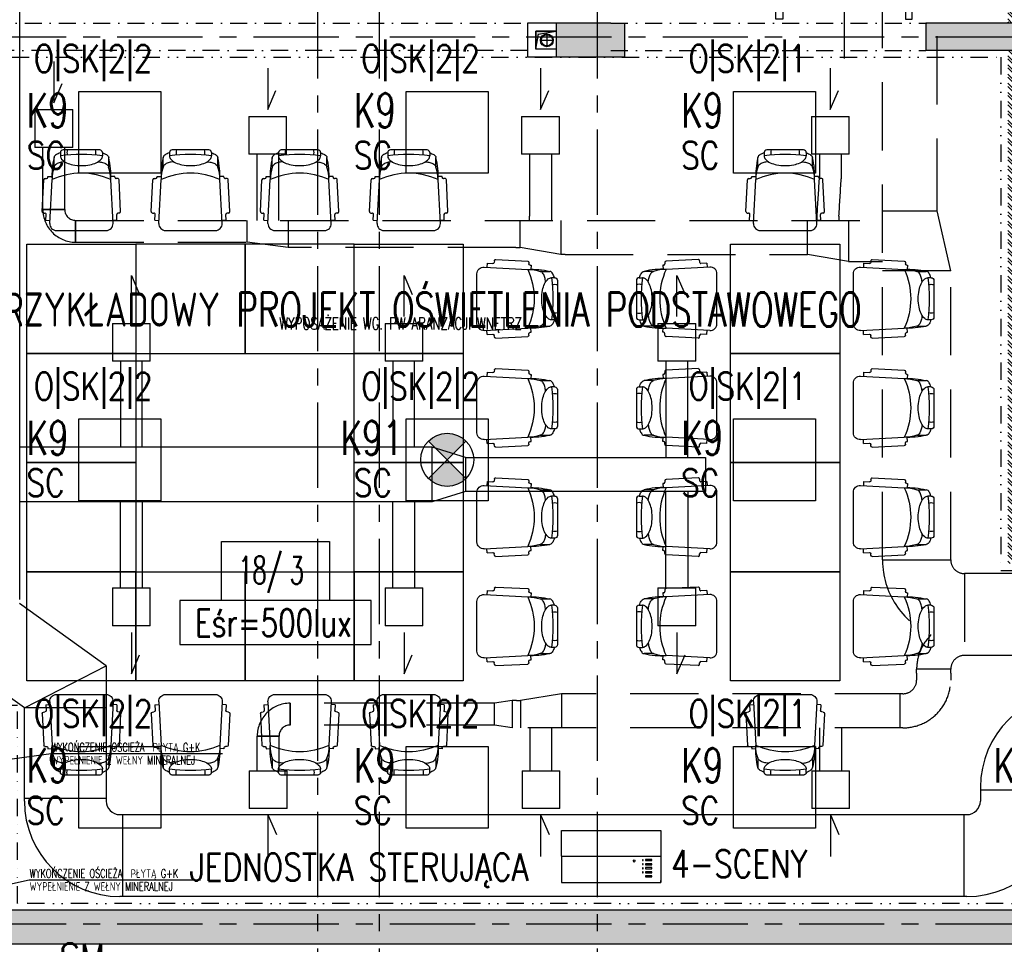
# Model space of a CAD drawing. Extents: x 41755 to 123924, y -112333 to 86187.
# Tile 108 of 256: x 100537 to 101259, y -54618 to -53941. Entities that reach past the tile are written whole.
import ezdxf
from ezdxf.enums import TextEntityAlignment as Align

# ---------------------------------------------------------------- set-up
doc = ezdxf.new("R2010")
doc.units = 0
doc.header["$LTSCALE"] = 50
for name, pattern in [('CENTER', [2, 1.25, -0.25, 0.25, -0.25]), ('DASHDOT', [1, 0.5, -0.25, 0, -0.25]), ('DASHED', [0.75, 0.5, -0.25]), ('DASHED2', [0.375, 0.25, -0.125]), ('DIVIDE', [31.75, 12.7, -6.35, 0, -6.35, 0, -6.35])]:
    doc.linetypes.add(name, pattern=pattern)
doc.layers.get('0').update_dxf_attribs({"color": 101, "linetype": 'CONTINUOUS'})
for name, color, linetype in [('Drz---drzwi', 5, 'CONTINUOUS'), ('E-90', 6, 'CONTINUOUS'), ('E35', 6, 'CONTINUOUS'), ('Ins-kan', 54, 'CONTINUOUS'), ('Ins-went', 141, 'CONTINUOUS'), ('Opis-pom', 6, 'CONTINUOUS'), ('Opis_pom_ramka', 6, 'CONTINUOUS'), ('Os-osie glowne', 1, 'CENTER'), ('Sc-beton', 7, 'CONTINUOUS'), ('Sc-beton-hatch', 86, 'CONTINUOUS'), ('Sc-cegla pustak-hatch', 8, 'CONTINUOUS'), ('Sc-nadproza kon', 5, 'DASHED2'), ('Sc-silikat', 61, 'CONTINUOUS'), ('Sch-opis', 51, 'CONTINUOUS'), ('Suf-widok', 8, 'CONTINUOUS'), ('W-otwor-strop', 1, 'CONTINUOUS'), ('Wyp-meble', 155, 'CONTINUOUS')]:
    doc.layers.add(name, color=color, linetype=linetype)
doc.styles.add('KA wymiar', font='romans.shx', dxfattribs={"width": 0.6})
doc.styles.add('ROMANS', font='romans', dxfattribs={"width": 0.85})

# ---------------------------------------------------------------- blocks, each defined once
blk = doc.blocks.new('_0630_DRZWI_90')
at = {"ltscale": 7}
for p, q in [((5, 8), (5, 98)), ((6.8, 8), (6.8, 97.98))]:
    blk.add_line(p, q, dxfattribs=at)
at = {"ltscale": 25}
for p, q in [((50, 19.7), (50, -28.9)), ((5, 8), (0, 8)), ((0, 8), (5, 8)), ((0, 0), (0, 8)), ((95, 8), (5, 8)), ((5, 8), (5, 0)), ((95, 8), (95, 0)), ((100, 8), (95, 8)), ((100, 0), (100, 8)), ((5, 0), (0, 0)), ((5, 0), (0, 0)), ((95, 0), (100, 0)), ((95, 0), (100, 0))]:
    blk.add_line(p, q, dxfattribs=at)
at = {"ltscale": 7}
blk.add_arc((5, 8), 90, 0, 90, dxfattribs=at)
blk = doc.blocks.new('_opis_pom_metka')
at = {"layer": 'Opis_pom_ramka'}
blk.add_lwpolyline([(-33.13, 0), (32.87, 0), (32.87, -36), (-33.13, -36)], close=True, dxfattribs=at)
at = {"style": 'KA wymiar', "width": 0.6}
blk.add_attdef('KO/', text='', height=16.8, dxfattribs=at).set_placement((3.45, -25.87), align=Align.RIGHT)
blk.add_attdef('NR', (3.8, -26.16), '', height=16.8, dxfattribs=at)
blk = doc.blocks.new('_fkjshkjhkjh')
at = {"layer": 'Ins-went', "ltscale": 2}
for p, q in [((746.53, 1612.64), (746.53, 2063.73)), ((814.55, 1814.92), (842.25, 1814.92)), ((814.55, 1814.92), (814.55, 1787.22)), ((842.25, 1787.22), (842.25, 1814.92)), ((1014.55, 1814.92), (1042.25, 1814.92)), ((1014.55, 1814.92), (1014.55, 1787.22)), ((1042.25, 1787.22), (1042.25, 1814.92)), ((1214.55, 1814.92), (1242.25, 1814.92)), ((1214.55, 1814.92), (1214.55, 1787.22)), ((1242.25, 1787.22), (1242.25, 1814.92)), ((842.25, 1787.22), (814.55, 1787.22)), ((820.43, 1787.22), (820.43, 1724.14)), ((836.43, 1724.14), (836.43, 1787.22)), ((1042.25, 1787.22), (1014.55, 1787.22)), ((1020.03, 1787.22), (1020.03, 1724.14)), ((1036.03, 1724.14), (1036.03, 1787.22)), ((1242.25, 1787.22), (1214.55, 1787.22)), ((1220.4, 1787.22), (1220.4, 1716.68)), ((1236.4, 1716.68), (1236.4, 1787.22)), ((1049, 1684.18), (1049, 1724.18)), ((1073.3, 1716.68), (1049, 1724.18)), ((1073.3, 1716.68), (1073.3, 1691.68)), ((1249.4, 1716.68), (1249.4, 1691.68)), ((1073.3, 1691.68), (1049, 1684.18)), ((1220.4, 1621.14), (1220.4, 1691.68)), ((1236.4, 1691.68), (1236.4, 1621.14)), ((820.43, 1621.14), (820.43, 1684.14)), ((836.43, 1684.14), (836.43, 1621.14)), ((1020.03, 1621.14), (1020.03, 1684.14)), ((1036.03, 1684.14), (1036.03, 1621.14)), ((814.55, 1621.14), (814.55, 1593.44)), ((814.55, 1621.14), (842.25, 1621.14)), ((842.25, 1593.44), (842.25, 1621.14)), ((1014.55, 1621.14), (1014.55, 1593.44)), ((1014.55, 1621.14), (1042.25, 1621.14)), ((1042.25, 1593.44), (1042.25, 1621.14)), ((1214.55, 1621.14), (1214.55, 1593.44)), ((1214.55, 1621.14), (1242.25, 1621.14)), ((1242.25, 1593.44), (1242.25, 1621.14)), ((810, 1563.97), (746.5, 1609.6)), ((842.25, 1593.44), (814.55, 1593.44)), ((1042.25, 1593.44), (1014.55, 1593.44)), ((1242.25, 1593.44), (1214.55, 1593.44)), ((750, 1533.2), (686.5, 1578.83)), ((750, 1533.2), (810, 1563.97)), ((810, 1533.2), (750, 1533.2)), ((1450.97, 1475, -3580), (1450.97, 1470, -3580)), ((1510.97, 1473, -3580), (1450.97, 1473, -3580)), ((749.97, 1467), (809.97, 1467)), ((1450.97, 1470), (1450.97, 1465)), ((821.97, 1455), (821.97, 1395)), ((1438.97, 1395), (1438.97, 1455))]:
    blk.add_line(p, q, dxfattribs=at)
for points in [[(828.4, 1819.92), (828.4, 1850.16), (834.42, 1836.15)], [(1028.4, 1819.92), (1028.4, 1850.16), (1034.42, 1836.15)], [(1228.4, 1819.92), (1228.4, 1850.16), (1234.42, 1836.15)], [(1049, 1724.18), (746.53, 1724.18)], [(1073.3, 1716.68), (1249.4, 1716.68)], [(1249.4, 1691.68), (1073.3, 1691.68)], [(1049, 1684.18), (746.53, 1684.18)], [(828.4, 1588.44), (828.4, 1558.2), (834.42, 1572.22)], [(1028.4, 1588.44), (1028.4, 1558.2), (1034.42, 1572.22)], [(1228.4, 1588.44), (1228.4, 1558.2), (1234.42, 1572.22)], [(810, 1563.97), (809.97, 1465)], [(749.97, 1465), (750, 1533.2)], [(819.97, 1455), (1440.97, 1455)], [(1440.97, 1395), (819.97, 1395)]]:
    blk.add_lwpolyline(points, dxfattribs=at)
for centre, radius, start, end in [((1520.97, 1475, -3580), 70, 90, 180), ((819.97, 1465), 70, 180, 270), ((819.97, 1465), 10, 180, 270), ((1440.97, 1465), 10, 270, 0), ((1440.97, 1465), 70, 270, 0)]:
    blk.add_arc(centre, radius, start, end, dxfattribs=at)
blk = doc.blocks.new('sof11_r')
for p, q in [((20.87, 36.93), (20.93, 35.93)), ((45.17, 39.11), (21.82, 37.98)), ((46.23, 38.16), (46.28, 37.16)), ((51.6, 36.44), (47.33, 36.22)), ((51.6, 36.44), (51.76, 33.45)), ((12.61, 30.34), (5.61, 30.34)), ((19.98, 34.88), (19.38, 34.85)), ((19.38, 34.85), (19.53, 31.85)), ((53.8, 33.56), (21.8, 31.85)), ((0, 23.76), (0, -3.09)), ((2, 25.76), (4.37, 25.76)), ((59.07, -7.89), (59.07, 28.56)), ((2, -5.09), (4.37, -5.09)), ((12.61, -9.66), (5.61, -9.66)), ((19.38, -14.18), (19.53, -11.18)), ((19.98, -14.21), (19.38, -14.18)), ((53.8, -12.88), (21.8, -11.18)), ((51.6, -15.77), (51.76, -12.78)), ((20.87, -16.26), (20.93, -15.26)), ((45.17, -18.43), (21.82, -17.31)), ((46.23, -17.49), (46.28, -16.49)), ((51.6, -15.77), (47.33, -15.54))]:
    blk.add_line(p, q)
for points in [[(2.23, 25.76, -0.030204), (2.78, 27.41, -0.097163), (4.32, 29.79, -0.203453), (5.61, 30.34, -0.203453)], [(8.71, 22.55, -0.01879), (8.95, 24.41, -0.054131), (9.78, 27.41, -0.097163), (11.32, 29.79, -0.203453), (12.61, 30.34, -0.203453)], [(4.37, -5.09, 0.184283), (6.75, -4.18, 0.102242), (9.43, -0.57, 0.061197), (10.93, 4.08, 0.047488), (11.52, 10.34, 0.047488), (10.93, 16.59, 0.061197), (9.43, 21.24, 0.102242), (6.75, 24.85, 0.184283), (4.37, 25.76, 0.184283)], [(2.23, -5.09, 0.030204), (2.78, -6.74, 0.097163), (4.32, -9.12, 0.203453), (5.61, -9.66, 0.203453)], [(8.71, -1.88, 0.01879), (8.95, -3.74, 0.054131), (9.78, -6.74, 0.097163), (11.32, -9.12, 0.203453), (12.61, -9.66, 0.203453)]]:
    blk.add_lwpolyline(points, format="xyb")
for centre, radius, start, end in [((21.87, 36.99), 1, 93.04478, 183.04478), ((45.23, 38.11), 1, 3.04478, 93.04478), ((47.28, 37.21), 1, 183.04478, 273.04478), ((18.77, -22.91), 54.85, 86.83081, 103.88055), ((21.41, 5.61), 26.24, 89.1562, 109.59965), ((68.33, 10.34), 51.27, 155.1826, 204.8174), ((19.93, 35.88), 1, 273.04478, 3.04478), ((54.07, 28.56), 5, 0, 93.04478), ((2, 23.76), 2, 90, 180), ((122.88, 10.34), 119.5, 172.58553, 187.41447), ((1.91, 14.05), 6.89, 73.91414, 106.08586), ((1.91, 6.62), 6.89, 253.91414, 286.08586), ((2, -3.09), 2, 180, 270), ((18.77, 43.58), 54.85, 256.11945, 273.16919), ((21.41, 15.06), 26.24, 250.40035, 270.8438), ((19.93, -15.21), 1, 356.95522, 86.95522), ((54.07, -7.89), 5, 266.95522, 0), ((21.87, -16.31), 1, 176.95522, 266.95522), ((45.23, -17.44), 1, 266.95522, 356.95522), ((47.28, -16.54), 1, 86.95522, 176.95522)]:
    blk.add_arc(centre, radius, start, end)
blk = doc.blocks.new('A$C59F8734F')
at = {"layer": 'Wyp-meble'}
for points in [[(761.78, 1883.02), (841.78, 1883.02), (841.78, 1803.02), (761.78, 1803.02)], [(841.78, 1803.02), (921.78, 1803.02), (921.78, 1883.02), (841.78, 1883.02)], [(921.78, 1803.02), (1001.78, 1803.02), (1001.78, 1883.02), (921.78, 1883.02)], [(1001.78, 1883.02), (1081.78, 1883.02), (1081.78, 1803.02), (1001.78, 1803.02)], [(1277.83, 1883.02), (1357.83, 1883.02), (1357.83, 1803.02), (1277.83, 1803.02)], [(761.78, 1803.02), (841.78, 1803.02), (841.78, 1723.02), (761.78, 1723.02)], [(1001.78, 1803.02), (1081.78, 1803.02), (1081.78, 1723.02), (1001.78, 1723.02)], [(1277.83, 1803.02), (1357.83, 1803.02), (1357.83, 1723.02), (1277.83, 1723.02)], [(761.78, 1723.02), (841.78, 1723.02), (841.78, 1643.02), (761.78, 1643.02)], [(1001.78, 1723.02), (1081.78, 1723.02), (1081.78, 1643.02), (1001.78, 1643.02)], [(1277.83, 1723.02), (1357.83, 1723.02), (1357.83, 1643.02), (1277.83, 1643.02)], [(761.78, 1643.02), (841.78, 1643.02), (841.78, 1563.02), (761.78, 1563.02)], [(841.78, 1643.02), (921.78, 1643.02), (921.78, 1563.02), (841.78, 1563.02)], [(921.78, 1643.02), (1001.78, 1643.02), (1001.78, 1563.02), (921.78, 1563.02)], [(1001.78, 1643.02), (1081.78, 1643.02), (1081.78, 1563.02), (1001.78, 1563.02)], [(1277.83, 1643.02), (1357.83, 1643.02), (1357.83, 1563.02), (1277.83, 1563.02)]]:
    blk.add_lwpolyline(points, close=True, dxfattribs=at)
at = {"layer": 'Wyp-meble', "rotation": 270}
for p in [(791.44, 1952.09), (871.44, 1952.09), (951.44, 1952.09), (1031.44, 1952.09), (1307.49, 1952.09)]:
    blk.add_blockref('sof11_r', p, dxfattribs=at)
at = {"layer": 'Wyp-meble', "xscale": -1}
for p in [(1150.84, 1832.69), (1426.9, 1832.69), (1150.84, 1752.69), (1426.9, 1752.69), (1150.84, 1672.69), (1426.9, 1672.69), (1150.84, 1592.69), (1426.9, 1592.69)]:
    blk.add_blockref('sof11_r', p, dxfattribs=at)
at = {"layer": 'Wyp-meble'}
for p in [(1208.76, 1832.69), (1208.76, 1752.69), (1208.76, 1672.69), (1208.76, 1592.69)]:
    blk.add_blockref('sof11_r', p, dxfattribs=at)
at = {"layer": 'Wyp-meble', "xscale": -1, "rotation": 270}
for p in [(791.44, 1493.96), (871.44, 1493.96), (951.44, 1493.96), (1031.44, 1493.96), (1307.49, 1493.96)]:
    blk.add_blockref('sof11_r', p, dxfattribs=at)
blk = doc.blocks.new('B_4ZT')
for points in [[(0.007, 0.368), (0.007, 0.701), (0.007, 0.715), (1.296, 0.715), (1.296, 0.715), (1.296, 0.368)], [(0.007, 0.368), (1.296, 0.368)], [(0.007, 0.368), (0.007, 0.007), (0.007, 0.007), (1.296, 0.007), (1.296, 0.007), (1.296, 0.035)], [(1.055, 0.318), (1.055, 0.306), (1.067, 0.306), (1.067, 0.318), (1.055, 0.318)], [(1.055, 0.263), (1.055, 0.251), (1.067, 0.251), (1.067, 0.263), (1.055, 0.263)], [(1.296, 0.368), (1.296, 0.007)], [(1.055, 0.209), (1.055, 0.196), (1.067, 0.196), (1.067, 0.209), (1.055, 0.209)], [(1.055, 0.209), (1.055, 0.196), (1.067, 0.196), (1.067, 0.209), (1.055, 0.209)], [(1.055, 0.154), (1.055, 0.141), (1.067, 0.141), (1.067, 0.154), (1.055, 0.154)], [(1.055, 0.154), (1.055, 0.141), (1.067, 0.141), (1.067, 0.154), (1.055, 0.154)]]:
    blk.add_lwpolyline(points)
for points in [[(0.964, 0.3), (0.95, 0.286), (0.936, 0.3), (0.95, 0.314), (0.964, 0.3), (0.964, 0.3), (0.964, 0.3)], [(1.097, 0.319), (1.097, 0.306), (1.179, 0.306), (1.179, 0.319), (1.097, 0.319), (1.097, 0.319), (1.097, 0.319), (1.097, 0.319), (1.097, 0.319)], [(1.097, 0.264), (1.097, 0.25), (1.179, 0.25), (1.179, 0.264), (1.097, 0.264), (1.097, 0.264), (1.097, 0.264), (1.097, 0.264), (1.097, 0.264)], [(1.097, 0.21), (1.097, 0.196), (1.179, 0.196), (1.179, 0.21), (1.097, 0.21), (1.097, 0.21), (1.097, 0.21), (1.097, 0.21), (1.097, 0.21)], [(1.097, 0.21), (1.097, 0.196), (1.179, 0.196), (1.179, 0.21), (1.097, 0.21), (1.097, 0.21), (1.097, 0.21), (1.097, 0.21), (1.097, 0.21)], [(1.097, 0.155), (1.097, 0.141), (1.179, 0.141), (1.179, 0.155), (1.097, 0.155), (1.097, 0.155), (1.097, 0.155), (1.097, 0.155), (1.097, 0.155)], [(1.097, 0.155), (1.097, 0.141), (1.179, 0.141), (1.179, 0.155), (1.097, 0.155), (1.097, 0.155), (1.097, 0.155), (1.097, 0.155), (1.097, 0.155)], [(1.097, 0.098), (1.097, 0.084), (1.179, 0.084), (1.179, 0.098), (1.097, 0.098), (1.097, 0.098), (1.097, 0.098), (1.097, 0.098), (1.097, 0.098)]]:
    blk.add_lwpolyline(points, close=True)

msp = doc.modelspace()

# ---------------------------------------------------------------- hatches: boundary and pattern name
at = {"layer": 'E35'}
h = msp.add_hatch(color=256, dxfattribs=at)
edge = h.paths.add_edge_path()
edge.add_line((100850.966, -54263.233), (100864.712, -54249.487))
edge.add_ellipse((100850.966, -54263.233), major_axis=(13.746, 13.746), ratio=1, start_angle=360, end_angle=450)
edge.add_line((100837.22, -54249.487), (100850.966, -54263.233))
edge = h.paths.add_edge_path()
edge.add_line((100864.712, -54276.979), (100850.966, -54263.233))
edge.add_line((100850.966, -54263.233), (100837.22, -54276.979))
edge.add_ellipse((100850.966, -54263.233), major_axis=(-13.746, 13.746), ratio=1, start_angle=90, end_angle=180)
at = {"layer": 'Sc-beton-hatch'}
h = msp.add_hatch(dxfattribs=at)
h.set_pattern_fill('ANSI33', color=256, style=0)
h.set_pattern_definition([(45, (48983.4185, 565.478), (-4.49012806, 4.49012806), []), (45, (48987.9087, 565.478), (-4.49012806, 4.49012806), [3.175, -1.5875])])
h.paths.add_polyline_path([(100470.966, -51043.233), (100410.966, -51043.233), (100410.966, -51103.233), (100430.966, -51103.233), (100430.966, -51063.233), (100470.966, -51063.233)])
h.paths.add_polyline_path([(100805.966, -51043.233), (100705.966, -51043.233), (100705.966, -51063.233), (100745.966, -51063.233), (100745.966, -51625.233), (100765.966, -51625.233), (100765.966, -51473.233), (101152.966, -51473.233), (101152.966, -51453.233), (100765.966, -51453.233), (100765.966, -51063.233), (100805.966, -51063.233)])
h.paths.add_polyline_path([(100430.966, -51374.233), (100410.966, -51374.233), (100410.966, -51474.233), (100430.966, -51474.233)])
h.paths.add_polyline_path([(101330.966, -51043.233), (101251.966, -51043.233), (101251.966, -51063.233), (101330.966, -51063.233)])
h.paths.add_polyline_path([(101770.966, -51043.233), (101670.966, -51043.233), (101670.966, -51063.233), (101710.966, -51063.233), (101710.966, -51262.233), (101730.966, -51262.233), (101730.966, -51063.233), (101770.966, -51063.233)])
h.paths.add_polyline_path([(101790.966, -51453.233), (101730.966, -51453.233), (101730.966, -51362.233), (101710.966, -51362.233), (101710.966, -51453.233), (101582.904, -51453.233), (101582.904, -51473.233), (101790.966, -51473.233)])
h.paths.add_polyline_path([(101482.904, -51453.233), (101252.966, -51453.233), (101252.966, -51473.233), (101482.904, -51473.233)])
h.paths.add_polyline_path([(101730.966, -51785.233), (101695.966, -51785.233), (101695.966, -51820.233), (101730.966, -51820.233)])
h.paths.add_polyline_path([(102400.966, -50943.233), (102380.966, -50943.233), (102380.966, -51043.233), (102330.966, -51043.233), (102330.966, -51063.233), (102380.966, -51063.233), (102380.966, -51453.233), (101890.966, -51453.233), (101890.966, -51473.233), (102380.966, -51473.233), (102380.966, -51873.233), (102400.966, -51873.233)])
h.paths.add_polyline_path([(102422.966, -50943.233), (102402.966, -50943.233), (102402.966, -51713.233), (102422.966, -51713.233)])
h.paths.add_polyline_path([(102400.966, -52143.233), (102380.966, -52143.233), (102380.966, -52213.233), (102400.966, -52213.233)])
h.paths.add_polyline_path([(102400.966, -52293.233), (102380.966, -52293.233), (102380.966, -52443.233), (101950.966, -52443.233), (101950.966, -52463.233), (102380.966, -52463.233), (102380.966, -52503.233), (102400.966, -52503.233)])
h.paths.add_polyline_path([(102400.966, -52603.233), (102380.966, -52603.233), (102380.966, -52643.233), (102400.966, -52643.233)])
h.paths.add_polyline_path([(102400.966, -52743.233), (102380.966, -52743.233), (102380.966, -53008.233), (102400.966, -53008.233)])
h.paths.add_polyline_path([(101730.966, -52443.233), (101710.966, -52443.233), (101710.966, -52463.233), (101710.966, -52758.233), (101690.966, -52758.233), (101690.966, -52778.233), (101730.966, -52778.233)])
h.paths.add_polyline_path([(101710.966, -52443.233), (101690.966, -52443.233), (101690.966, -52463.233), (101710.966, -52463.233)], flags=16)
h.paths.add_polyline_path([(101556.966, -52758.233), (101503.966, -52758.233), (101503.966, -52463.233), (101488.966, -52463.233), (101488.966, -52758.233), (101468.966, -52758.233), (101468.966, -52778.233), (101556.966, -52778.233)])
h.paths.add_polyline_path([(101556.966, -52443.233), (101468.966, -52443.233), (101468.966, -52463.233), (101556.966, -52463.233)])
h.paths.add_polyline_path([(101334.966, -52443.233), (101281.966, -52443.233), (101281.966, -52463.233), (101334.966, -52463.233)], flags=17)
h.paths.add_polyline_path([(101281.966, -52443.233), (100970.966, -52443.233), (100970.966, -51785.233), (100883.466, -51785.233), (100883.466, -51805.233), (100950.966, -51805.233), (100950.966, -52443.233), (100430.966, -52443.233), (100430.966, -52403.233), (100410.966, -52403.233), (100410.966, -52503.233), (100430.966, -52503.233), (100430.966, -52463.233), (100950.966, -52463.233), (100950.966, -52973.233), (100970.966, -52973.233), (100970.966, -52463.233), (101261.966, -52463.233), (101261.966, -52778.233), (101281.966, -52778.233), (101334.966, -52778.233), (101334.966, -52758.233), (101281.966, -52758.233)])
h.paths.add_polyline_path([(100783.466, -51785.233), (100765.966, -51785.233), (100765.966, -51780.233), (100745.966, -51780.233), (100745.966, -51785.233), (100430.966, -51785.233), (100430.966, -51765.233), (100410.966, -51765.233), (100410.966, -52003.233), (100430.966, -52003.233), (100430.966, -51805.233), (100783.466, -51805.233)])
h.paths.add_polyline_path([(100430.966, -52153.233), (100410.966, -52153.233), (100410.966, -52253.233), (100430.966, -52253.233)])
h.paths.add_polyline_path([(100430.966, -52653.233), (100410.966, -52653.233), (100410.966, -52850.233), (100430.966, -52850.233)], flags=17)
h.paths.add_polyline_path([(100430.966, -52940.233), (100410.966, -52940.233), (100410.966, -52983.233), (100430.966, -52983.233)])
h.paths.add_polyline_path([(101007.966, -53193.233), (100430.966, -53193.233), (100430.966, -53133.233), (100410.966, -53133.233), (100410.966, -53213.233), (101007.966, -53213.233)])
h.paths.add_polyline_path([(101770.966, -53193.233), (101157.966, -53193.233), (101157.966, -53213.233), (101710.966, -53213.233), (101710.966, -53445.233), (101730.966, -53445.233), (101730.966, -53213.233), (101770.966, -53213.233)])
h.paths.add_polyline_path([(102008.966, -53193.233), (101905.966, -53193.233), (101905.966, -53213.233), (102008.966, -53213.233)])
h.paths.add_polyline_path([(102227.966, -53193.233), (102133.966, -53193.233), (102133.966, -53213.233), (102227.966, -53213.233)])
h.paths.add_polyline_path([(102400.966, -53158.233), (102380.966, -53158.233), (102380.966, -53193.233), (102332.966, -53193.233), (102332.966, -53213.233), (102380.966, -53213.233), (102380.966, -53818.233), (102400.966, -53818.233)])
h.paths.add_polyline_path([(101730.966, -53545.233), (101710.966, -53545.233), (101710.966, -53740.233), (101730.966, -53740.233)])
h.paths.add_polyline_path([(101730.966, -53840.233), (101710.966, -53840.233), (101710.966, -53943.233), (101297.571, -53943.233, -0.1551034), (101300.811, -53953.425, -0.1483474), (101297.835, -53963.233), (101710.966, -53963.233), (101710.966, -54023.233), (101730.966, -54023.233)])
h.paths.add_polyline_path([(101297.571, -53943.233), (101295.705, -53943.233), (101295.705, -53963.233), (101297.835, -53963.233, 0.1483474), (101300.811, -53953.425, 0.1551034)])
h.paths.add_polyline_path([(101270.705, -53943.233), (101268.745, -53943.233, 0.1551034), (101265.506, -53953.425, 0.1483474), (101268.481, -53963.233), (101270.705, -53963.233)])
h.paths.add_polyline_path([(101268.745, -53943.233), (101201.966, -53943.233), (101201.966, -53963.233), (101268.481, -53963.233, -0.1483474), (101265.506, -53953.425, -0.1551034)])
h.paths.add_polyline_path([(100980.966, -53943.233), (100970.966, -53943.233), (100930.966, -53943.233), (100930.966, -53968.233), (100970.966, -53968.233), (100980.966, -53968.233)])
h.paths.add_polyline_path([(100490.966, -53943.233), (100410.966, -53943.233), (100410.966, -53963.233), (100490.966, -53963.233)])
h.paths.add_polyline_path([(100530.966, -54448.233), (100510.966, -54448.233), (100510.966, -54481.233), (100530.966, -54481.233)])
h.paths.add_polyline_path([(101773.966, -54593.233), (101730.966, -54593.233), (101730.966, -54503.233), (101710.966, -54503.233), (101710.966, -54593.233), (100530.966, -54593.233), (100530.966, -54578.233), (100510.966, -54578.233), (100510.966, -54593.233), (100270.966, -54593.233), (100270.966, -54618.233), (101773.966, -54618.233)])
h.paths.add_polyline_path([(100220.966, -54593.233), (100170.966, -54593.233), (100170.966, -54618.233), (100220.966, -54618.233)])
h.paths.add_polyline_path([(100120.966, -54593.233), (100070.966, -54593.233), (100070.966, -54618.233), (100120.966, -54618.233)])
h.paths.add_polyline_path([(100020.966, -54593.233), (99970.966, -54593.233), (99970.966, -54618.233), (100020.966, -54618.233)])
h.paths.add_polyline_path([(99920.966, -54593.233), (99880.966, -54593.233), (99880.966, -55500.233), (99980.966, -55500.233), (99980.966, -55515.233), (100000.966, -55515.233), (100000.966, -55480.233), (99900.966, -55480.233), (99900.966, -54618.233), (99920.966, -54618.233)])
h.paths.add_polyline_path([(100585.966, -55633.233), (100000.966, -55633.233), (100000.966, -55615.233), (99980.966, -55615.233), (99980.966, -55633.233), (99780.966, -55633.233), (99780.966, -55988.233), (100510.966, -55988.233), (100510.966, -56028.233), (100530.966, -56028.233), (100530.966, -55988.233), (100582.966, -55988.233), (100582.966, -55968.233), (100530.966, -55968.233), (100530.966, -55813.233), (100510.966, -55813.233), (100510.966, -55968.233), (99800.966, -55968.233), (99800.966, -55653.233), (100510.966, -55653.233), (100510.966, -55663.233), (100530.966, -55663.233), (100530.966, -55653.233), (100585.966, -55653.233)])
h.paths.add_polyline_path([(101310.966, -55968.233), (100810.966, -55968.233), (100810.966, -55880.233), (100790.966, -55880.233), (100790.966, -55968.233), (100737.966, -55968.233), (100737.966, -55988.233), (100790.966, -55988.233), (100790.966, -56028.233), (100810.966, -56028.233), (100810.966, -55988.233), (101310.966, -55988.233)])
h.paths.add_polyline_path([(101490.966, -55633.233), (100735.966, -55633.233), (100735.966, -55653.233), (101490.966, -55653.233)])
h.paths.add_polyline_path([(101777.966, -55968.233), (101730.966, -55968.233), (101730.966, -55853.733), (101710.966, -55853.733), (101710.966, -55968.233), (101590.966, -55968.233), (101590.966, -55988.233), (101777.966, -55988.233)])
h.paths.add_polyline_path([(101802.966, -55963.233), (101777.966, -55963.233), (101777.966, -55988.233), (101802.966, -55988.233)])
h.paths.add_polyline_path([(101730.966, -55128.233), (101710.966, -55128.233), (101710.966, -55723.733), (101730.966, -55723.733)])
h.paths.add_polyline_path([(101953.466, -55963.233), (101928.466, -55963.233), (101928.466, -55988.233), (101953.466, -55988.233)])
h.paths.add_polyline_path([(102103.466, -55963.233), (102078.466, -55963.233), (102078.466, -55988.233), (102103.466, -55988.233)])
h.paths.add_polyline_path([(102253.466, -55963.233), (102228.466, -55963.233), (102228.466, -55988.233), (102253.466, -55988.233)])
h.paths.add_polyline_path([(102365.966, -55968.233), (102320.966, -55968.233), (102320.966, -55988.233), (102365.966, -55988.233)])
h.paths.add_polyline_path([(102400.966, -55953.233), (102365.966, -55953.233), (102365.966, -55988.233), (102400.966, -55988.233)])
h.paths.add_polyline_path([(102400.966, -55891.233), (102380.966, -55891.233), (102380.966, -55953.233), (102400.966, -55953.233)])
h.paths.add_polyline_path([(102400.966, -55815.733), (102375.966, -55815.733), (102375.966, -55840.733), (102400.966, -55840.733)])
h.paths.add_polyline_path([(102400.966, -55665.733), (102375.966, -55665.733), (102375.966, -55690.733), (102400.966, -55690.733)])
h.paths.add_polyline_path([(102400.966, -55515.733), (102375.966, -55515.733), (102375.966, -55540.733), (102400.966, -55540.733)])
h.paths.add_polyline_path([(102400.966, -55365.733), (102375.966, -55365.733), (102375.966, -55390.733), (102400.966, -55390.733)])
h.paths.add_polyline_path([(102400.966, -55240.733), (102380.966, -55240.733), (102380.966, -55260.733), (102400.966, -55260.733)])
h.paths.add_polyline_path([(102400.966, -55215.733), (102375.966, -55215.733), (102375.966, -55240.733), (102400.966, -55240.733)])
h.paths.add_polyline_path([(102400.966, -55033.233), (102380.966, -55033.233), (102380.966, -55215.733), (102400.966, -55215.733)])
h.paths.add_polyline_path([(102400.966, -54833.233), (102365.966, -54833.233), (102365.966, -54798.233), (102345.966, -54798.233), (102345.966, -54853.233), (102380.966, -54853.233), (102380.966, -54883.233), (102400.966, -54883.233)])
h.paths.add_polyline_path([(102365.966, -54537.733), (102345.966, -54537.733), (102345.966, -54593.233), (101908.966, -54593.233), (101908.966, -54618.233), (102345.966, -54618.233), (102345.966, -54648.233), (102365.966, -54648.233), (102365.966, -54618.233)])
h.paths.add_polyline_path([(101730.966, -54128.233), (101710.966, -54128.233), (101710.966, -54353.233), (101730.966, -54353.233)])
h.paths.add_polyline_path([(102365.966, -54131.233), (102400.966, -54131.233), (102400.966, -54088.233), (102380.966, -54088.233), (102380.966, -54111.233), (102345.966, -54111.233), (102345.966, -54417.733), (102365.966, -54417.733)])
h.paths.add_polyline_path([(102400.966, -53918.233), (102380.966, -53918.233), (102380.966, -53988.233), (102400.966, -53988.233)])
at = {"layer": 'Sc-cegla pustak-hatch'}
h = msp.add_hatch(dxfattribs=at)
h.set_pattern_fill('ANSI32', color=256, scale=0.5, angle=90, style=0)
h.set_pattern_definition([(135, (48983.4185, 565.478), (-3.36759605, -3.36759605), []), (135, (48983.4185, 567.723), (-3.36759605, -3.36759605), [])])
h.paths.add_polyline_path([(100430.966, -51745.233), (100410.966, -51745.233), (100410.966, -51765.233), (100430.966, -51765.233)])
h.paths.add_polyline_path([(101330.966, -51063.233), (101312.966, -51063.233), (101312.966, -51262.233), (101330.966, -51262.233)])
h.paths.add_polyline_path([(101455.966, -51382.233), (101330.966, -51382.233), (101330.966, -51362.233), (101312.966, -51362.233), (101312.966, -51453.233), (101330.966, -51453.233), (101330.966, -51400.233), (101437.966, -51400.233), (101437.966, -51453.233), (101455.966, -51453.233)])
h.paths.add_polyline_path([(102049.966, -51473.233), (102031.966, -51473.233), (102031.966, -51525.233), (101968.966, -51525.233), (101968.966, -51473.233), (101950.966, -51473.233), (101950.966, -51548.233), (101968.966, -51548.233), (101968.966, -51543.233), (102049.966, -51543.233)])
h.paths.add_polyline_path([(101968.966, -51648.233), (101950.966, -51648.233), (101950.966, -52323.233), (101968.966, -52323.233), (101968.966, -52193.233), (102380.966, -52193.233), (102380.966, -52175.233), (101968.966, -52175.233)])
h.paths.add_polyline_path([(101968.966, -52463.233), (101950.966, -52463.233), (101950.966, -52543.233), (101968.966, -52543.233)])
h.paths.add_polyline_path([(101968.966, -52423.233), (101950.966, -52423.233), (101950.966, -52443.233), (101968.966, -52443.233)])
h.paths.add_polyline_path([(101968.966, -52643.233), (101950.966, -52643.233), (101950.966, -52973.233), (101968.966, -52973.233), (101968.966, -52946.233), (102050.966, -52946.233), (102050.966, -52954.233), (102042.966, -52954.233), (102042.966, -52973.233), (102380.966, -52973.233), (102380.966, -52955.233), (102060.966, -52955.233), (102060.966, -52928.233), (101968.966, -52928.233)])
h.paths.add_polyline_path([(101279.966, -52945.233), (101261.966, -52945.233), (101261.966, -52955.233), (101078.966, -52955.233), (101078.966, -52687.233), (101060.966, -52687.233), (101060.966, -52955.233), (100970.966, -52955.233), (100970.966, -52973.233), (101261.966, -52973.233), (101261.966, -53015.733), (101279.966, -53015.733)])
h.paths.add_polyline_path([(101279.966, -52778.233), (101261.966, -52778.233), (101261.966, -52845.233), (101279.966, -52845.233)])
h.paths.add_polyline_path([(100950.966, -52955.233), (100925.966, -52955.233), (100925.966, -52973.233), (100950.966, -52973.233)])
h.paths.add_polyline_path([(100825.966, -52955.233), (100430.966, -52955.233), (100430.966, -52973.233), (100825.966, -52973.233)])
h.paths.add_polyline_path([(100428.966, -53213.233), (100410.966, -53213.233), (100410.966, -53333.233), (100428.966, -53333.233)])
h.paths.add_polyline_path([(100428.966, -53483.233), (100410.966, -53483.233), (100410.966, -53548.233), (100428.966, -53548.233)])
h.paths.add_polyline_path([(100428.966, -53698.233), (100410.966, -53698.233), (100410.966, -53763.233), (100428.966, -53763.233)])
h.paths.add_polyline_path([(100428.966, -53913.233), (100410.966, -53913.233), (100410.966, -53943.233), (100428.966, -53943.233)])
h.paths.add_polyline_path([(100428.966, -53963.233), (100410.966, -53963.233), (100410.966, -53978.233), (100428.966, -53978.233)])
h.paths.add_polyline_path([(100428.966, -54128.233), (100410.966, -54128.233), (100410.966, -54193.233), (100428.966, -54193.233)])
h.paths.add_polyline_path([(100428.966, -54343.233), (100410.966, -54343.233), (100410.966, -54466.233), (100510.966, -54466.233), (100510.966, -54448.233), (100428.966, -54448.233)])
h.paths.add_polyline_path([(101335.966, -54321.233), (101279.966, -54321.233), (101279.966, -53970.786, -0.2026768), (101268.481, -53963.233), (101261.966, -53963.233), (101261.966, -54339.233), (101335.966, -54339.233)])
h.paths.add_polyline_path([(101710.966, -54321.233), (101510.966, -54321.233), (101510.966, -53963.233), (101492.966, -53963.233), (101492.966, -54321.233), (101435.966, -54321.233), (101435.966, -54339.233), (101710.966, -54339.233)])
h.paths.add_polyline_path([(101710.966, -53645.233), (101352.966, -53645.233), (101352.966, -53562.233), (101279.966, -53562.233), (101279.966, -53213.233), (101261.966, -53213.233), (101261.966, -53943.233), (101268.745, -53943.233, -0.1958107), (101279.966, -53936.063), (101279.966, -53580.233), (101334.966, -53580.233), (101334.966, -53943.233), (101352.966, -53943.233), (101352.966, -53663.233), (101710.966, -53663.233)])
h.paths.add_polyline_path([(101279.966, -53936.063, 0.1514484), (101270.705, -53940.913), (101279.966, -53940.913)], flags=17)
h.paths.add_polyline_path([(101279.966, -53940.913), (101270.705, -53940.913), (101270.705, -53943.233), (101279.966, -53943.233)], flags=17)
h.paths.add_polyline_path([(101490.966, -54618.233), (101472.966, -54618.233), (101472.966, -54648.233), (101490.966, -54648.233)])
h.paths.add_polyline_path([(101490.966, -54798.233), (101472.966, -54798.233), (101472.966, -55633.233), (101490.966, -55633.233)])
h.paths.add_polyline_path([(101773.966, -55128.233), (101730.966, -55128.233), (101730.966, -55146.233), (101773.966, -55146.233)])
h.paths.add_polyline_path([(102180.966, -55128.233), (101968.966, -55128.233), (101950.966, -55128.233), (101923.966, -55128.233), (101923.966, -55146.233), (102180.966, -55146.233)])
h.paths.add_polyline_path([(101968.966, -54853.233), (102190.966, -54853.233), (102190.966, -54835.233), (101950.966, -54835.233), (101950.966, -55128.233), (101968.966, -55128.233)])
h.paths.add_polyline_path([(102345.966, -54835.233), (102290.966, -54835.233), (102290.966, -54853.233), (102345.966, -54853.233)])
h.paths.add_polyline_path([(101968.966, -54453.233), (101950.966, -54453.233), (101950.966, -54593.233), (101968.966, -54593.233)])
h.paths.add_polyline_path([(101968.966, -54129.233), (102345.966, -54129.233), (102345.966, -54111.233), (101968.966, -54111.233), (101968.966, -53840.233), (101950.966, -53840.233), (101950.966, -54353.233), (101968.966, -54353.233)])
h.paths.add_polyline_path([(102380.966, -53645.233), (101995.966, -53645.233), (101995.966, -53553.233), (101968.966, -53553.233), (101968.966, -53531.233), (101950.966, -53531.233), (101950.966, -53571.233), (101977.966, -53571.233), (101977.966, -53645.233), (101950.966, -53645.233), (101950.966, -53740.233), (101968.966, -53740.233), (101968.966, -53663.233), (102380.966, -53663.233)])
h.paths.add_polyline_path([(101968.966, -53213.233), (101950.966, -53213.233), (101950.966, -53441.233), (101968.966, -53441.233)])
h.paths.add_polyline_path([(101279.966, -53150.733), (101261.966, -53150.733), (101261.966, -53193.233), (101279.966, -53193.233)])
at = {"layer": 'W-otwor-strop'}
msp.add_hatch(color=256, dxfattribs=at).paths.add_polyline_path([(100930.966, -53949.233), (100915.966, -53949.233), (100915.966, -53962.233), (100917.966, -53951.233)])

# ---------------------------------------------------------------- linework, layer by layer
at = {"layer": 'E35'}
for p, q in [((100837.22, -54249.487), (100864.712, -54276.979)), ((100837.22, -54276.979), (100864.712, -54249.487))]:
    msp.add_line(p, q, dxfattribs=at)
at = {"layer": 'E35', "linetype": 'Continuous', "ltscale": 0.3}
msp.add_line((100838.006, -54276.193), (100863.926, -54250.273), dxfattribs=at)
for points in [[(100580.966, -53993.233), (100640.966, -53993.233), (100640.966, -54053.233), (100580.966, -54053.233)], [(100820.966, -53993.233), (100880.966, -53993.233), (100880.966, -54053.233), (100820.966, -54053.233)], [(101060.966, -53993.233), (101120.966, -53993.233), (101120.966, -54053.233), (101060.966, -54053.233)], [(100580.966, -54233.233), (100640.966, -54233.233), (100640.966, -54293.233), (100580.966, -54293.233)], [(100820.966, -54233.233), (100880.966, -54233.233), (100880.966, -54293.233), (100820.966, -54293.233)], [(101060.966, -54233.233), (101120.966, -54233.233), (101120.966, -54293.233), (101060.966, -54293.233)], [(100654.827, -54398.478), (100795.16, -54398.478), (100795.16, -54366.199), (100654.827, -54366.199)], [(100580.966, -54473.233), (100640.966, -54473.233), (100640.966, -54533.233), (100580.966, -54533.233)], [(100820.966, -54473.233), (100880.966, -54473.233), (100880.966, -54533.233), (100820.966, -54533.233)], [(101060.966, -54473.233), (101120.966, -54473.233), (101120.966, -54533.233), (101060.966, -54533.233)]]:
    msp.add_lwpolyline(points, close=True, dxfattribs=at)
at = {"layer": 'E35'}
msp.add_circle((100850.966, -54263.233), 19.44, dxfattribs=at)
at = {"layer": 'Ins-kan', "ltscale": 5}
for p, q in [((100924.038, -53951.096), (100924.038, -53960.546)), ((100919.313, -53955.821), (100928.763, -53955.821))]:
    msp.add_line(p, q, dxfattribs=at)
for radius in [4.725, 4.125]:
    msp.add_circle((100924.038, -53955.821), radius, dxfattribs=at)
at = {"layer": 'Ins-went', "linetype": 'DASHED', "ltscale": 2}
for p, q in [((101170.181, -54336.609), (101170.181, -53400.099)), ((101210.181, -54077.799), (101210.181, -53819.899)), ((100548.681, -54006.602), (100576.381, -54006.602)), ((100548.681, -54006.602), (100548.681, -54034.302)), ((100576.381, -54034.302), (100576.381, -54006.602)), ((100705.512, -54011.602), (100733.212, -54011.602)), ((100705.512, -54011.602), (100705.512, -54039.302)), ((100733.212, -54039.302), (100733.212, -54011.602)), ((100905.512, -54011.602), (100933.212, -54011.602)), ((100905.512, -54011.602), (100905.512, -54039.302)), ((100933.212, -54039.302), (100933.212, -54011.602)), ((101118.034, -54011.602), (101145.734, -54011.602)), ((101118.034, -54011.602), (101118.034, -54039.302)), ((101145.734, -54039.302), (101145.734, -54011.602)), ((100576.381, -54034.302), (100548.681, -54034.302)), ((100733.212, -54039.302), (100705.512, -54039.302)), ((100711.362, -54039.302), (100711.362, -54087.758)), ((100727.362, -54039.302), (100727.362, -54087.758)), ((100933.212, -54039.302), (100905.512, -54039.302)), ((100911.362, -54039.302), (100911.362, -54057.252)), ((100927.362, -54039.302), (100927.362, -54057.252)), ((101145.734, -54039.302), (101118.034, -54039.302)), ((101123.884, -54039.302), (101123.884, -54057.252)), ((101139.884, -54039.302), (101139.884, -54057.252)), ((100554.528, -54079.758), (100570.528, -54079.758)), ((100570.531, -54079.758), (100554.531, -54079.758)), ((101170.181, -54080.795), (101210.181, -54080.795)), ((101210.181, -54080.795), (101210.181, -54077.795)), ((101220.181, -54124.795), (101210.181, -54080.795)), ((100578.528, -54087.758), (100578.528, -54103.758)), ((100578.528, -54103.758), (100578.528, -54087.758)), ((100578.528, -54087.758), (101170.181, -54087.758)), ((100704.362, -54103.758), (100704.362, -54087.758)), ((100734.362, -54087.758), (100734.362, -54107.758)), ((100904.362, -54107.758), (100904.362, -54087.758)), ((100911.362, -54087.758), (100911.362, -54084.758)), ((100927.362, -54084.758), (100927.362, -54087.758)), ((100934.362, -54087.758), (100934.362, -54112.758)), ((101115.181, -54112.795, -3630), (101115.181, -54087.795, -3630)), ((101122.181, -54087.795, -3630), (101122.181, -54084.795, -3630)), ((101138.181, -54084.795, -3630), (101138.181, -54087.795, -3630)), ((101145.181, -54087.795, -3630), (101145.181, -54117.795, -3630)), ((100578.528, -54103.758), (100704.362, -54103.758)), ((100734.362, -54107.758), (100704.362, -54103.758)), ((100737.362, -54107.758), (100734.362, -54107.758)), ((100901.362, -54107.758), (100737.362, -54107.758)), ((100901.362, -54107.758), (100904.362, -54107.758)), ((100934.362, -54112.758), (100904.362, -54107.758)), ((100937.362, -54112.758), (100934.362, -54112.758)), ((100937.381, -54112.795), (101112.181, -54112.795)), ((101112.181, -54112.795, -3630), (101115.181, -54112.795, -3630)), ((101145.181, -54117.795, -3630), (101115.181, -54112.795, -3630)), ((101220.181, -54124.795), (101170.181, -54124.795)), ((101220.181, -54336.609), (101220.181, -54124.795)), ((101170.181, -54336.609), (101220.181, -54336.609)), ((101230.181, -54346.609), (101230.181, -54406.609)), ((101220.181, -54416.609), (101195.181, -54416.609)), ((101195.181, -54419.609), (101195.181, -54416.609)), ((101195.181, -54419.609), (101195.181, -54424.609)), ((101220.181, -54419.609), (101220.181, -54416.609)), ((101220.181, -54419.609), (101220.181, -54424.609)), ((100934.715, -54434.609), (100904.715, -54439.609)), ((100934.715, -54434.609), (100934.715, -54459.609)), ((101183.181, -54459.609), (101183.181, -54434.609)), ((100735.715, -54441.609), (100735.715, -54457.609)), ((100735.715, -54457.609), (100735.715, -54441.609)), ((100885.715, -54441.609), (100735.715, -54441.609)), ((100898.715, -54439.609), (100885.715, -54441.609)), ((100885.715, -54457.609), (100885.715, -54441.609)), ((100898.715, -54439.609), (100898.715, -54459.609)), ((100901.715, -54439.609), (100898.715, -54439.609)), ((100901.715, -54439.609), (100904.715, -54439.609)), ((100885.715, -54457.609), (100735.715, -54457.609)), ((100898.715, -54459.609), (100885.715, -54457.609)), ((100911.693, -54491.078, -3485), (100911.693, -54459.609)), ((100927.693, -54491.078, -3485), (100927.693, -54459.609, -3485)), ((101124.215, -54491.078, -3291.497), (101124.215, -54459.609)), ((101140.215, -54491.078, -3291.497), (101140.215, -54459.609)), ((100711.693, -54491.078, -3485), (100711.693, -54465.609)), ((100711.715, -54465.609), (100727.715, -54465.609)), ((100727.715, -54465.609), (100711.715, -54465.609)), ((100727.693, -54491.078, -3485), (100727.693, -54465.609)), ((100705.843, -54491.078, -3485), (100705.843, -54518.778, -3485)), ((100705.843, -54491.078, -3485), (100733.543, -54491.078, -3485)), ((100733.543, -54518.778, -3485), (100733.543, -54491.078, -3485)), ((100905.843, -54491.078, -3485), (100905.843, -54518.778, -3485)), ((100905.843, -54491.078, -3485), (100933.543, -54491.078, -3485)), ((100933.543, -54518.778, -3485), (100933.543, -54491.078, -3485)), ((101118.365, -54491.078, -3485), (101118.365, -54518.778, -3485)), ((101118.365, -54491.078, -3485), (101146.065, -54491.078, -3485)), ((101146.065, -54518.778, -3485), (101146.065, -54491.078, -3485)), ((100733.543, -54518.778, -3485), (100705.843, -54518.778, -3485)), ((100933.543, -54518.778, -3485), (100905.843, -54518.778, -3485)), ((101146.065, -54518.778, -3485), (101118.365, -54518.778, -3485))]:
    msp.add_line(p, q, dxfattribs=at)
for points in [[(100562.531, -53971.364), (100562.531, -54001.602), (100568.554, -53987.589)], [(100719.362, -53976.364), (100719.362, -54006.602), (100725.384, -53992.589)], [(100919.362, -53976.364), (100919.362, -54006.602), (100925.384, -53992.589)], [(101131.884, -53976.364), (101131.884, -54006.602), (101137.906, -53992.589)], [(101573.165, -54346.609), (101230.181, -54346.609)], [(101573.165, -54406.609), (101230.181, -54406.609)], [(101185.181, -54434.609), (100934.715, -54434.609)], [(100904.715, -54439.609), (100904.715, -54459.609)], [(101185.181, -54459.609), (100898.715, -54459.609)]]:
    msp.add_lwpolyline(points, dxfattribs=at)
for points, elevation in [([(101145.181, -54117.795), (101170.181, -54117.795)], -3630), ([(100719.693, -54554.016), (100719.693, -54523.778), (100725.715, -54537.792)], -3485), ([(100919.693, -54554.016), (100919.693, -54523.778), (100925.715, -54537.792)], -3485), ([(101132.215, -54554.016), (101132.215, -54523.778), (101138.238, -54537.792)], -3485)]:
    msp.add_lwpolyline(points, dxfattribs=dict(at, elevation=elevation))
for centre, radius, start, end in [((100578.528, -54079.758), 24, 180, 270), ((100578.528, -54079.758), 8, 180, 270), ((101230.181, -54336.609), 60, 180, 246.072939), ((101230.181, -54336.609), 10, 180, 270), ((101230.181, -54416.609), 35, 134.048626, 180), ((101230.181, -54416.609), 10, 90, 180), ((101185.181, -54424.609), 10, 270, 0), ((101185.181, -54424.609), 35, 270, 0), ((100735.715, -54465.609), 24, 90, 180), ((100735.715, -54465.609), 8, 90, 180)]:
    msp.add_arc(centre, radius, start, end, dxfattribs=at)
for points in [[(100554.531, -54079.758), (100554.531, -54034.302)], [(100570.531, -54079.758), (100570.531, -54034.302)], [(100911.362, -54057.252), (100911.362, -54084.758)], [(100927.362, -54057.252), (100927.362, -54084.758)], [(101122.181, -54084.795), (101123.884, -54057.252)], [(101138.181, -54084.795), (101139.884, -54057.252)]]:
    msp.add_spline(points, degree=3, dxfattribs=at)
at = {"layer": 'Os-osie glowne'}
for points in [[(100755.966, -50521.233), (100755.966, -56568.233)], [(100800.966, -50521.233), (100800.966, -56498.233)], [(100960.966, -50521.233), (100960.966, -56498.233)], [(99508.966, -53953.233), (111775.966, -53953.233)], [(99508.966, -54603.233), (111775.966, -54603.233)]]:
    msp.add_lwpolyline(points, dxfattribs=at)
at = {"layer": 'Sc-beton'}
for points in [[(100970.966, -53943.233), (100930.966, -53943.233)], [(100930.966, -53943.233), (100930.966, -53968.233)], [(100970.966, -53943.233), (100980.966, -53943.233), (100980.966, -53968.233), (100970.966, -53968.233)], [(101710.966, -53943.233), (101201.966, -53943.233)], [(101201.966, -53943.233), (101201.966, -53963.233)], [(101710.966, -53963.233), (101201.966, -53963.233)], [(100970.966, -53968.233), (100930.966, -53968.233)], [(101710.966, -54593.233), (100530.966, -54593.233)], [(101773.966, -54618.233), (100270.966, -54618.233)]]:
    msp.add_lwpolyline(points, dxfattribs=at)
at = {"layer": 'Sc-nadproza kon', "linetype": 'DASHDOT', "ltscale": 0.5}
for p, q in [((100490.966, -53943.233), (100909.966, -53943.233)), ((100970.966, -53943.233), (101202.681, -53943.233))]:
    msp.add_line(p, q, dxfattribs=at)
for points in [[(100909.966, -53963.233), (100490.966, -53963.233)], [(100970.966, -53963.233), (101201.966, -53963.233)]]:
    msp.add_lwpolyline(points, dxfattribs=at)
at = {"layer": 'Sc-silikat'}
for points in [[(100909.966, -53943.233), (100909.966, -53968.233)], [(100930.966, -53943.233), (100909.966, -53943.233)], [(100915.966, -53949.233), (100915.966, -53962.233)], [(100930.966, -53949.233), (100915.966, -53949.233)], [(100930.966, -53962.233), (100915.966, -53962.233)], [(100930.966, -53968.233), (100909.966, -53968.233)]]:
    msp.add_lwpolyline(points, dxfattribs=at)
at = {"layer": 'Sch-opis'}
for points in [[(100520.966, -54483.717), (100560.699, -54478.465)], [(100560.699, -54478.465), (100686.277, -54478.465)], [(100520.966, -54576.233), (100544.467, -54570.981)], [(100544.467, -54570.981), (100670.044, -54570.981)]]:
    msp.add_lwpolyline(points, dxfattribs=at)
at = {"layer": 'Suf-widok', "linetype": 'DIVIDE', "ltscale": 0.02}
msp.add_lwpolyline([(101705.966, -54344.233), (101705.966, -54588.233), (100535.966, -54588.233), (100535.966, -54443.233), (100435.966, -54443.233), (100435.966, -53968.233), (101256.966, -53968.233), (101256.966, -54344.233)], close=True, dxfattribs=at)
at = {"layer": 'W-otwor-strop', "ltscale": 0.5}
for points in [[(100915.966, -53949.233), (100930.966, -53949.233), (100930.966, -53962.233), (100915.966, -53962.233)], [(100930.966, -53949.233), (100915.966, -53949.233), (100915.966, -53962.233), (100917.966, -53951.233)]]:
    msp.add_lwpolyline(points, close=True, dxfattribs=at)

# ---------------------------------------------------------------- block references
for name, p in [('A$C59F8734F', (99780.966, -55988.233)), ('_fkjshkjhkjh', (99790.966, -55978.233))]:
    msp.add_blockref(name, p)
at = {"layer": 'Drz---drzwi', "xscale": -1}
msp.add_blockref('_0630_DRZWI_90', (101191.966, -53940.233), dxfattribs=at)
at = {"layer": 'E35', "linetype": 'Continuous', "ltscale": 0.3, "xscale": 56.625, "yscale": 54, "zscale": 75}
msp.add_blockref('B_4ZT', (100934.313, -54573.419), dxfattribs=at)
at = {"layer": 'Opis-pom'}
ref = msp.add_blockref('_opis_pom_metka', (100725.147, -54322.999), dxfattribs=dict(at, xscale=1.2, yscale=1.2, zscale=1.2))
ref.add_attrib('KO/', '18/', dxfattribs={"layer": '0', "height": 20.16, "style": 'KA wymiar', "width": 0.6}).set_placement((100729.97, -54354.041), align=Align.RIGHT)
ref.add_attrib('NR', '3', (100735.516, -54354.397), dxfattribs={"layer": '0', "height": 20.16, "style": 'KA wymiar', "width": 0.6})

# ---------------------------------------------------------------- texts
at = {"layer": 'E-90', "style": 'ROMANS'}
for s, rotation, width, p in [('O|SK|2|2', 0, 0.8, (100591.287, -53970.592)), ('O|SK|2|2', 0, 0.8, (100831.287, -53970.592)), ('O|SK|2|1', 0, 0.8, (101071.287, -53970.592)), ('SC', 0, 0.8, (100556.759, -54040.123)), ('SC', 0, 0.8, (100796.496, -54040.123)), ('SC', 0, 0.8, (101036.496, -54040.123)), ('O|SK|2|2', 0, 0.8, (100591.287, -54210.592)), ('O|SK|2|2', 0, 0.8, (100831.287, -54210.592)), ('O|SK|2|1', 0, 0.8, (101071.287, -54210.592)), ('SC', 0, 0.8, (100556.496, -54280.123)), ('SC', 0, 0.8, (100796.496, -54280.123)), ('SC', 0, 0.8, (101036.496, -54280.123)), ('Eśr=500lux', 360, 0.75, (100723.483, -54382.631)), ('O|SK|2|2', 0, 0.8, (100591.287, -54450.592)), ('O|SK|2|2', 0, 0.8, (100831.287, -54450.592)), ('O|SK|2|1', 0, 0.8, (101071.287, -54450.592)), ('SC', 0, 0.8, (100556.496, -54520.123)), ('SC', 0, 0.8, (100796.496, -54520.123)), ('SC', 0, 0.8, (101036.496, -54520.123)), ('JEDNOSTKA STERUJĄCA', 0, 0.8, (100786.33, -54564.017)), ('4-SCENY', 0, 0.8, (101065.116, -54559.301))]:
    msp.add_text(s, height=20, rotation=rotation, dxfattribs=dict(at, width=width)).set_placement(p, align=Align.MIDDLE)
at = {"layer": 'E35', "style": 'ROMANS', "width": 0.7}
for s, p in [('K9', (100558.041, -54007.12)), ('K9', (100798.041, -54007.12)), ('K9', (101038.041, -54007.12)), ('PRZYKŁADOWY PROJEKT OŚWIETLENIA PODSTAWOWEGO', (100832.626, -54148.954)), ('K9', (100558.041, -54247.12)), ('K91', (100795.693, -54247.12)), ('K9', (101038.041, -54247.12)), ('K9', (100558.041, -54487.12)), ('K9', (100798.041, -54487.12)), ('K9', (101038.041, -54487.12)), ('K91', (101274.631, -54487.12)), ('SM', (100583.392, -54630.097))]:
    msp.add_text(s, height=25, dxfattribs=at).set_placement(p, align=Align.MIDDLE)
at = {"layer": 'Sch-opis', "style": 'ROMANS', "width": 0.7}
for s, height, p in [('WYPOSAŻENIE WG. PW ARANŻACJI WNĘTRZ', 9, (100727.747, -54167.853)), ('WYKOŃCZENIE OŚCIEŻA  PŁYTĄ G+K', 6.3, (100560.99, -54477.018)), ('WYPEŁNIENIE Z WEŁNY MINERALNEJ', 6.3, (100560.99, -54486.478)), ('WYKOŃCZENIE OŚCIEŻA  PŁYTĄ G+K', 6.3, (100544.757, -54569.534)), ('WYPEŁNIENIE Z WEŁNY MINERALNEJ', 6.3, (100544.757, -54578.994))]:
    msp.add_text(s, height=height, dxfattribs=at).set_placement(p)

doc.saveas('drawing.dxf')
